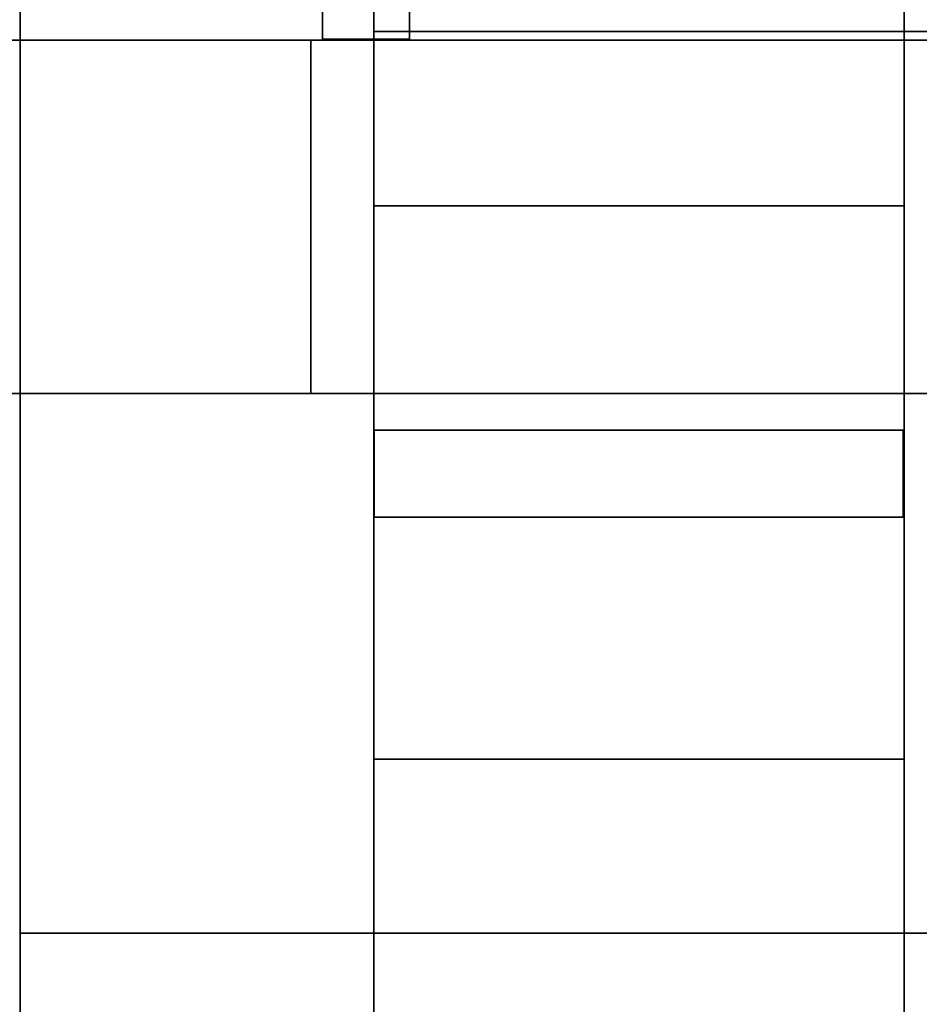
# Model space of a CAD drawing. Header units: millimetres. Extents: x -35 to 33166, y -35 to 31591.
# Tile 42 of 100: x 4347 to 4606, y 688 to 970. Entities that reach past the tile are written whole.
import ezdxf

# ---------------------------------------------------------------- set-up
doc = ezdxf.new("R2010")
doc.units = ezdxf.units.MM
doc.header["$LTSCALE"] = 25.4
doc.layers.get('0').update_dxf_attribs({"true_color": 0xffffff})
for name, color, linetype, true_color in [('end caps & lintels', 7, 'Continuous', 0xffa500), ('ICF - L1', 7, 'Continuous', 0xb4b464), ('ICF - L2', 7, 'Continuous', 0x64ff64)]:
    doc.layers.add(name, color=color, linetype=linetype, true_color=true_color)

# ---------------------------------------------------------------- blocks, each defined once
blk = doc.blocks.new('6XR35_90_C_Web')
for p, q in [((-76.07, -46.84, -12.5), (-76.07, 46.84, -12.5)), ((-76.07, 46.84, -12.5), (76.07, 46.84, -12.5)), ((76.07, 46.84, 12.5), (-76.07, 46.84, 12.5)), ((-76.07, 46.84, 12.5), (-76.07, -46.84, 12.5)), ((-76.07, 46.84, -12.5), (-76.07, 46.84, 12.5)), ((76.07, 46.84, -12.5), (76.07, -46.84, -12.5)), ((76.07, -46.84, 12.5), (76.07, 46.84, 12.5)), ((76.07, 46.84, 12.5), (76.07, 46.84, -12.5)), ((76.07, -46.84, -12.5), (-76.07, -46.84, -12.5)), ((-76.07, -46.84, 12.5), (76.07, -46.84, 12.5)), ((-76.07, -46.84, 12.5), (-76.07, -46.84, -12.5)), ((76.07, -46.84, -12.5), (76.07, -46.84, 12.5))]:
    blk.add_line(p, q)
blk = doc.blocks.new('Group8155')
for p, q in [((-513.02, -254, 366.53), (-627.8, -254, 366.53)), ((-627.8, -254, 0), (-254, -254, 0)), ((-513.02, -355.6, 366.53), (-513.02, -254, 366.53)), ((-513.02, -355.6, 457.2), (-513.02, -254, 457.2)), ((-513.02, -254, 457.2), (-513.02, -254, 366.53)), ((-254, -254, 457.2), (-513.02, -254, 457.2)), ((-254, -254, 457.2), (-254, -254, 0)), ((-254, -254, 457.2), (-254, -402.85, 457.2)), ((-254, -254, 0), (-254, -402.85, 0))]:
    blk.add_line(p, q)
blk = doc.blocks.new('Group8156')
for p, q in [((-513.02, 0, 366.53), (-627.8, 0, 366.53)), ((0, 0, 0), (-627.8, 0, 0)), ((-513.02, -101.6, 366.53), (-513.02, 0, 366.53)), ((-513.02, -101.6, 457.2), (-513.02, 0, 457.2)), ((-513.02, 0, 457.2), (-513.02, 0, 366.53)), ((-513.02, 0, 457.2), (0, 0, 457.2)), ((-627.8, -101.6, 366.53), (-513.02, -101.6, 366.53)), ((-227.79, -101.6, 0), (-627.8, -101.6, 0)), ((-513.02, -101.6, 366.53), (-513.02, -101.6, 457.2)), ((-227.79, -101.6, 457.2), (-513.02, -101.6, 457.2))]:
    blk.add_line(p, q)
blk = doc.blocks.new('6XR35_90_C_MSG#70')
for name in ['Group8156', 'Group8155']:
    blk.add_blockref(name, (0, 0))
at = {"extrusion": (1, -1.02405e-15, 1.15708e-14)}
blk.add_blockref('6XR35_90_C_Web', (-177.67, 358.96, -381), dxfattribs=at)
at = {"extrusion": (1, -1.02405e-15, -1.15708e-14)}
blk.add_blockref('6XR35_90_C_Web', (-177.67, 97.84, -381), dxfattribs=at)
blk = doc.blocks.new('Group7842')
for p, q in [((-402.85, -254, 0), (-254, -254, 0)), ((-402.85, -254, 457.2), (-254, -254, 457.2)), ((-254, -627.8, 0), (-254, -254, 0)), ((-254, -254, 457.2), (-254, -254, 0)), ((-254, -627.8, 457.2), (-254, -254, 457.2))]:
    blk.add_line(p, q)
blk = doc.blocks.new('Group7843')
for p, q in [((0, -627.8, 0), (0, 0, 0)), ((0, 0, 457.2), (0, -627.8, 457.2)), ((-101.6, -227.96, 0), (-101.6, -627.8, 0)), ((-101.6, -627.8, 457.2), (-101.6, -227.96, 457.2))]:
    blk.add_line(p, q)
blk = doc.blocks.new('6XR35_90_C_MSG#31')
for name in ['Group7843', 'Group7842']:
    blk.add_blockref(name, (0, 0))
at = {"extrusion": (9.17096e-16, 1, -1.15708e-14)}
blk.add_blockref('6XR35_90_C_Web', (177.8, 99.45, -381), dxfattribs=at)
at = {"extrusion": (9.17096e-16, 1, 1.15708e-14)}
blk.add_blockref('6XR35_90_C_Web', (177.8, 360.57, -381), dxfattribs=at)
blk = doc.blocks.new('Group8506')
for p, q in [((-402.85, -355.6, 457.2), (-402.85, -254, 457.2)), ((-402.85, -254, 457.2), (-402.85, -254, 0)), ((-402.85, -254, 0), (-402.85, -355.6, 0)), ((-402.85, -254, 0), (-254, -254, 0)), ((-402.85, -254, 457.2), (-254, -254, 457.2)), ((-254, -513.02, 0), (-254, -254, 0)), ((-254, -254, 457.2), (-254, -254, 0)), ((-254, -513.02, 457.2), (-254, -254, 457.2)), ((-402.85, -355.6, 0), (-402.85, -355.6, 457.2)), ((-402.85, -355.6, 0), (-355.6, -355.6, 0)), ((-355.6, -355.6, 457.2), (-402.85, -355.6, 457.2)), ((-355.6, -355.6, 0), (-355.6, -513.02, 0)), ((-355.6, -513.02, 457.2), (-355.6, -355.6, 457.2)), ((-355.6, -355.6, 457.2), (-355.6, -355.6, 0)), ((-254, -513.02, 457.2), (-355.6, -513.02, 457.2)), ((-355.6, -513.02, 457.2), (-355.6, -513.02, 0)), ((-355.6, -513.02, 0), (-254, -513.02, 0)), ((-254, -513.02, 0), (-254, -513.02, 457.2))]:
    blk.add_line(p, q)
blk = doc.blocks.new('Group8507')
for p, q in [((0, 0, 0), (0, -513.02, 0)), ((0, 0, 457.2), (0, -513.02, 457.2)), ((-101.6, -513.02, 0), (-101.6, -227.96, 0)), ((-101.6, -227.96, 457.2), (-101.6, -513.02, 457.2)), ((-101.6, -513.02, 0), (0, -513.02, 0)), ((0, -513.02, 457.2), (-101.6, -513.02, 457.2)), ((-101.6, -513.02, 457.2), (-101.6, -513.02, 0)), ((0, -513.02, 0), (0, -513.02, 457.2))]:
    blk.add_line(p, q)
blk = doc.blocks.new('6XR35_90_C_MSG#101')
for name in ['Group8507', 'Group8506']:
    blk.add_blockref(name, (0, 0))
at = {"extrusion": (9.17096e-16, 1, -1.15708e-14)}
blk.add_blockref('6XR35_90_C_Web', (177.8, 99.45, -381), dxfattribs=at)
at = {"extrusion": (9.17096e-16, 1, 1.15708e-14)}
blk.add_blockref('6XR35_90_C_Web', (177.8, 360.57, -381), dxfattribs=at)
blk = doc.blocks.new('Group8675')
for p, q in [((-513.02, -254, 0), (-513.02, -355.6, 0)), ((-513.02, -355.6, 457.2), (-513.02, -254, 457.2)), ((-513.02, -254, 457.2), (-513.02, -254, 0)), ((-254, -254, 0), (-513.02, -254, 0)), ((-254, -254, 457.2), (-513.02, -254, 457.2)), ((-254, -254, 0), (-254, -402.85, 0)), ((-254, -254, 457.2), (-254, -254, 0)), ((-254, -254, 457.2), (-254, -402.85, 457.2)), ((-513.02, -355.6, 0), (-513.02, -355.6, 457.2)), ((-513.02, -355.6, 0), (-355.6, -355.6, 0)), ((-355.6, -355.6, 457.2), (-513.02, -355.6, 457.2)), ((-355.6, -402.85, 0), (-355.6, -355.6, 0)), ((-355.6, -402.85, 457.2), (-355.6, -355.6, 457.2)), ((-355.6, -355.6, 457.2), (-355.6, -355.6, 0)), ((-355.6, -402.85, 0), (-254, -402.85, 0)), ((-254, -402.85, 457.2), (-355.6, -402.85, 457.2)), ((-355.6, -402.85, 457.2), (-355.6, -402.85, 0)), ((-254, -402.85, 0), (-254, -402.85, 457.2))]:
    blk.add_line(p, q)
blk = doc.blocks.new('Group8676')
for p, q in [((-513.02, 0, 0), (-513.02, -101.6, 0)), ((-513.02, -101.6, 457.2), (-513.02, 0, 457.2)), ((-513.02, 0, 457.2), (-513.02, 0, 0)), ((-513.02, 0, 457.2), (0, 0, 457.2)), ((0, 0, 0), (-513.02, 0, 0)), ((-513.02, -101.6, 0), (-513.02, -101.6, 457.2)), ((-227.79, -101.6, 457.2), (-513.02, -101.6, 457.2)), ((-227.79, -101.6, 0), (-513.02, -101.6, 0))]:
    blk.add_line(p, q)
blk = doc.blocks.new('6XR35_90_C_MSG#137')
for name in ['Group8676', 'Group8675']:
    blk.add_blockref(name, (0, 0))
at = {"extrusion": (1, -1.02405e-15, 1.15708e-14)}
blk.add_blockref('6XR35_90_C_Web', (-177.67, 358.96, -381), dxfattribs=at)
at = {"extrusion": (1, -1.02405e-15, -1.15708e-14)}
blk.add_blockref('6XR35_90_C_Web', (-177.67, 97.84, -381), dxfattribs=at)
blk = doc.blocks.new('Group#1515')
for p, q in [((-402.85, -355.6, 457.2), (-402.85, -254, 457.2)), ((-402.85, -254, 457.2), (-402.85, -254, 0)), ((-402.85, -254, 0), (-402.85, -355.6, 0)), ((-402.85, -254, 0), (-254, -254, 0)), ((-402.85, -254, 457.2), (-254, -254, 457.2)), ((-254, -513.02, 0), (-254, -254, 0)), ((-254, -254, 457.2), (-254, -254, 0)), ((-254, -513.02, 457.2), (-254, -254, 457.2)), ((-402.85, -355.6, 0), (-402.85, -355.6, 457.2)), ((-402.85, -355.6, 0), (-355.6, -355.6, 0)), ((-355.6, -355.6, 457.2), (-402.85, -355.6, 457.2)), ((-355.6, -355.6, 0), (-355.6, -513.02, 0)), ((-355.6, -513.02, 457.2), (-355.6, -355.6, 457.2)), ((-355.6, -355.6, 457.2), (-355.6, -355.6, 0)), ((-254, -513.02, 457.2), (-355.6, -513.02, 457.2)), ((-355.6, -513.02, 457.2), (-355.6, -513.02, 0)), ((-355.6, -513.02, 0), (-254, -513.02, 0)), ((-254, -513.02, 0), (-254, -513.02, 457.2))]:
    blk.add_line(p, q)
blk = doc.blocks.new('Group#1516')
for p, q in [((0, -513.02, 0), (0, 0, 0)), ((0, 0, 457.2), (0, -513.02, 457.2)), ((-101.6, -227.96, 0), (-101.6, -513.02, 0)), ((-101.6, -513.02, 457.2), (-101.6, -227.96, 457.2)), ((0, -513.02, 457.2), (-101.6, -513.02, 457.2)), ((-101.6, -513.02, 457.2), (-101.6, -513.02, 0)), ((-101.6, -513.02, 0), (0, -513.02, 0)), ((0, -513.02, 0), (0, -513.02, 457.2))]:
    blk.add_line(p, q)
blk = doc.blocks.new('6XR35_90_C_MSG#173')
for name in ['Group#1516', 'Group#1515']:
    blk.add_blockref(name, (0, 0))
at = {"extrusion": (9.17096e-16, 1, -1.15708e-14)}
blk.add_blockref('6XR35_90_C_Web', (177.8, 99.45, -381), dxfattribs=at)
at = {"extrusion": (9.17096e-16, 1, 1.15708e-14)}
blk.add_blockref('6XR35_90_C_Web', (177.8, 360.57, -381), dxfattribs=at)
blk = doc.blocks.new('Group#3347')
for p, q in [((-513.02, -254, 0), (-513.02, -355.6, 0)), ((-513.02, -355.6, 457.2), (-513.02, -254, 457.2)), ((-513.02, -254, 457.2), (-513.02, -254, 0)), ((-254, -254, 0), (-513.02, -254, 0)), ((-254, -254, 457.2), (-513.02, -254, 457.2)), ((-254, -254, 0), (-254, -402.85, 0)), ((-254, -254, 457.2), (-254, -254, 0)), ((-254, -254, 457.2), (-254, -402.85, 457.2)), ((-513.02, -355.6, 0), (-513.02, -355.6, 457.2)), ((-513.02, -355.6, 0), (-355.6, -355.6, 0)), ((-355.6, -355.6, 457.2), (-513.02, -355.6, 457.2)), ((-355.6, -402.85, 0), (-355.6, -355.6, 0)), ((-355.6, -402.85, 457.2), (-355.6, -355.6, 457.2)), ((-355.6, -355.6, 457.2), (-355.6, -355.6, 0)), ((-355.6, -402.85, 0), (-254, -402.85, 0)), ((-254, -402.85, 457.2), (-355.6, -402.85, 457.2)), ((-355.6, -402.85, 457.2), (-355.6, -402.85, 0)), ((-254, -402.85, 0), (-254, -402.85, 457.2))]:
    blk.add_line(p, q)
blk = doc.blocks.new('Group#3348')
for p, q in [((-513.02, 0, 0), (-513.02, -101.6, 0)), ((-513.02, -101.6, 457.2), (-513.02, 0, 457.2)), ((-513.02, 0, 457.2), (-513.02, 0, 0)), ((-513.02, 0, 457.2), (0, 0, 457.2)), ((0, 0, 0), (-513.02, 0, 0)), ((-513.02, -101.6, 0), (-513.02, -101.6, 457.2)), ((-227.79, -101.6, 457.2), (-513.02, -101.6, 457.2)), ((-227.79, -101.6, 0), (-513.02, -101.6, 0))]:
    blk.add_line(p, q)
blk = doc.blocks.new('6XR35_90_C_MSG#210')
for name in ['Group#3348', 'Group#3347']:
    blk.add_blockref(name, (0, 0))
at = {"extrusion": (1, -1.02405e-15, 1.15708e-14)}
blk.add_blockref('6XR35_90_C_Web', (-177.67, 358.96, -381), dxfattribs=at)
at = {"extrusion": (1, -1.02405e-15, -1.15708e-14)}
blk.add_blockref('6XR35_90_C_Web', (-177.67, 97.84, -381), dxfattribs=at)
blk = doc.blocks.new('Group#3566')
for p, q in [((-402.85, -254, 0), (-254, -254, 0)), ((-402.85, -254, 457.2), (-254, -254, 457.2)), ((-254, -513.02, 0), (-254, -254, 0)), ((-254, -254, 457.2), (-254, -254, 0)), ((-254, -627.8, 457.2), (-254, -254, 457.2)), ((-355.6, -513.02, 0), (-254, -513.02, 0)), ((-355.6, -513.02, 358.07), (-254, -513.02, 358.07)), ((-254, -513.02, 0), (-254, -513.02, 358.07)), ((-254, -513.02, 358.07), (-254, -627.8, 358.07))]:
    blk.add_line(p, q)
blk = doc.blocks.new('Group#3567')
for p, q in [((0, 0, 457.2), (0, -627.8, 457.2)), ((0, -513.02, 0), (0, 0, 0)), ((-101.6, -627.8, 457.2), (-101.6, -227.96, 457.2)), ((-101.6, -227.96, 0), (-101.6, -513.02, 0)), ((0, -513.02, 358.07), (-101.6, -513.02, 358.07)), ((-101.6, -513.02, 358.07), (-101.6, -513.02, 0)), ((-101.6, -513.02, 0), (0, -513.02, 0)), ((-101.6, -627.8, 358.07), (-101.6, -513.02, 358.07)), ((0, -513.02, 0), (0, -513.02, 358.07)), ((0, -513.02, 358.07), (0, -627.8, 358.07))]:
    blk.add_line(p, q)
blk = doc.blocks.new('6XR35_90_C_MSG#241')
for name in ['Group#3567', 'Group#3566']:
    blk.add_blockref(name, (0, 0))
at = {"extrusion": (9.17096e-16, 1, -1.15708e-14)}
blk.add_blockref('6XR35_90_C_Web', (177.8, 99.45, -381), dxfattribs=at)
at = {"extrusion": (9.17096e-16, 1, 1.15708e-14)}
blk.add_blockref('6XR35_90_C_Web', (177.8, 360.57, -381), dxfattribs=at)
blk = doc.blocks.new('Group#4018')
for p, q in [((-627.8, -254, 0), (-254, -254, 0)), ((-254, -254, 457.2), (-627.8, -254, 457.2)), ((-254, -254, 0), (-254, -254, 457.2)), ((-254, -254, 457.2), (-254, -402.85, 457.2)), ((-254, -254, 0), (-254, -402.85, 0))]:
    blk.add_line(p, q)
blk = doc.blocks.new('Group#4019')
for p, q in [((-0.02, 0, 98.33), (-627.8, 0, 98.33)), ((-627.8, 0, 250.87), (-0.02, 0, 250.87)), ((0, 0, 0), (-627.8, 0, 0)), ((-627.8, 0, 457.2), (0, 0, 457.2)), ((-627.8, -101.6, 98.33), (-227.79, -101.6, 98.33)), ((-227.79, -101.6, 250.87), (-627.8, -101.6, 250.87)), ((-627.8, -101.6, 0), (-227.79, -101.6, 0)), ((-227.79, -101.6, 457.2), (-627.8, -101.6, 457.2))]:
    blk.add_line(p, q)
blk = doc.blocks.new('Group#4021')
for p, q in [((-76.07, 0.49, -12.5), (-76.07, 0.49, 12.5)), ((-76.07, 0.49, 12.5), (76.07, 0.49, 12.5)), ((76.07, 0.49, -12.5), (-76.07, 0.49, -12.5)), ((-76.07, 0.49, 12.5), (-76.07, -46.84, 12.5)), ((-76.07, 0.49, -12.5), (-76.07, -46.84, -12.5)), ((76.07, 0.49, 12.5), (76.07, 0.49, -12.5)), ((76.07, 0.49, 12.5), (76.07, -46.84, 12.5)), ((76.07, 0.49, -12.5), (76.07, -46.84, -12.5)), ((-76.07, -46.84, -12.5), (-76.07, -46.84, 12.5)), ((-76.07, -46.84, -12.5), (76.07, -46.84, -12.5)), ((-76.07, -46.84, 12.5), (76.07, -46.84, 12.5)), ((76.07, -46.84, -12.5), (76.07, -46.84, 12.5))]:
    blk.add_line(p, q)
blk = doc.blocks.new('6XR35_90_C_MSG#281')
for name in ['Group#4019', 'Group#4018']:
    blk.add_blockref(name, (0, 0))
at = {"extrusion": (1, -1.02405e-15, 1.15708e-14)}
blk.add_blockref('6XR35_90_C_Web', (-177.67, 358.96, -381), dxfattribs=at)
at = {"extrusion": (1, -1.02405e-15, -1.15708e-14)}
blk.add_blockref('Group#4021', (-177.67, 97.84, -381), dxfattribs=at)
blk = doc.blocks.new('Group3573')
at = {"layer": 'ICF - L1', "rotation": 90.00000000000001}
for name, p in [('6XR35_90_C_MSG#70', (4347.41, 1221.02, 357.2)), ('6XR35_90_C_MSG#137', (4347.41, 1221.02, 1271.6)), ('6XR35_90_C_MSG#210', (4347.41, 1221.02, 2186)), ('6XR35_90_C_MSG#281', (4347.41, 1221.02, 3100.4))]:
    blk.add_blockref(name, p, dxfattribs=at)
at = {"layer": 'ICF - L1', "extrusion": (0, 0, -1), "zscale": -1, "rotation": 360}
for name, p in [('6XR35_90_C_MSG#31', (-4347.41, 1221.02, 100)), ('6XR35_90_C_MSG#101', (-4347.41, 1221.02, -814.4)), ('6XR35_90_C_MSG#173', (-4347.41, 1221.02, -1728.8)), ('6XR35_90_C_MSG#241', (-4347.41, 1221.02, -2643.2))]:
    blk.add_blockref(name, p, dxfattribs=at)
blk = doc.blocks.new('6XR35_96_S_Web')
for p, q in [((-76.07, -46.84, -12.5), (-76.07, 46.84, -12.5)), ((-76.07, 46.84, -12.5), (76.07, 46.84, -12.5)), ((76.07, 46.84, 12.5), (-76.07, 46.84, 12.5)), ((-76.07, 46.84, 12.5), (-76.07, -46.84, 12.5)), ((-76.07, 46.84, -12.5), (-76.07, 46.84, 12.5)), ((76.07, 46.84, -12.5), (76.07, -46.84, -12.5)), ((76.07, -46.84, 12.5), (76.07, 46.84, 12.5)), ((76.07, 46.84, 12.5), (76.07, 46.84, -12.5)), ((76.07, -46.84, -12.5), (-76.07, -46.84, -12.5)), ((-76.07, -46.84, 12.5), (76.07, -46.84, 12.5)), ((-76.07, -46.84, 12.5), (-76.07, -46.84, -12.5)), ((76.07, -46.84, -12.5), (76.07, -46.84, 12.5))]:
    blk.add_line(p, q)
blk = doc.blocks.new('Group#4723')
for p, q in [((-355.6, 320.7, 457.2), (-355.6, 2438.4, 457.2)), ((-355.6, 0, 0), (-355.6, 2438.4, 0)), ((-254, 0, 0), (-254, 2438.4, 0)), ((-254, 320.7, 457.2), (-254, 2438.4, 457.2)), ((-254, 320.7, 457.2), (-355.6, 320.7, 457.2)), ((-355.6, 320.7, 457.2), (-355.6, 0, 136.5)), ((-254, 0, 136.5), (-254, 320.7, 457.2))]:
    blk.add_line(p, q)
blk = doc.blocks.new('6XR35_96_S#1_MSG#20')
blk.add_blockref('Group#4723', (0, 0))
at = {"extrusion": (9.72607e-16, 1, -1.15708e-14)}
blk.add_blockref('6XR35_96_S_Web', (177.67, 97.84, 304.8), dxfattribs=at)
at = {"extrusion": (9.72607e-16, 1, 1.15708e-14)}
blk.add_blockref('6XR35_96_S_Web', (177.67, 358.96, 304.8), dxfattribs=at)
blk = doc.blocks.new('Group9357')
for p, q in [((-355.6, 269.9, 457.2), (-355.6, 2438.4, 457.2)), ((-355.6, 0, 0), (-355.6, 2438.4, 0)), ((-254, 0, 0), (-254, 2438.4, 0)), ((-254, 2438.4, 457.2), (-254, 269.9, 457.2))]:
    blk.add_line(p, q)
blk = doc.blocks.new('6XR35_96_S#1_MSG#11')
blk.add_blockref('Group9357', (0, 0))
at = {"extrusion": (9.72607e-16, 1, -1.15708e-14)}
blk.add_blockref('6XR35_96_S_Web', (177.67, 97.84, 711.2), dxfattribs=at)
at = {"extrusion": (9.72607e-16, 1, 1.15708e-14)}
blk.add_blockref('6XR35_96_S_Web', (177.67, 358.96, 711.2), dxfattribs=at)
blk = doc.blocks.new('Group9833')
for p, q in [((-355.6, 2438.4, 0), (-355.6, 727.1, 0)), ((-254, 2438.4, 0), (-254, 727.1, 0)), ((-355.6, 1184.3, 457.2), (-355.6, 727.1, 0)), ((-254, 727.1, 0), (-254, 1184.3, 457.2)), ((-355.6, 727.1, 0), (-254, 727.1, 0))]:
    blk.add_line(p, q)
blk = doc.blocks.new('6XR35_96_S#1_MSG#29')
blk.add_blockref('Group9833', (0, 0))
blk = doc.blocks.new('Group#4786')
for p, q in [((-402.85, -355.6, 457.2), (-402.85, -254, 457.2)), ((-402.85, -254, 457.2), (-402.85, -254, 0)), ((-402.85, -254, 0), (-402.85, -355.6, 0)), ((-402.85, -254, 0), (-254, -254, 0)), ((-402.85, -254, 457.2), (-254, -254, 457.2)), ((-254, -513.02, 0), (-254, -254, 0)), ((-254, -254, 457.2), (-254, -254, 0)), ((-254, -513.02, 457.2), (-254, -254, 457.2)), ((-402.85, -355.6, 0), (-402.85, -355.6, 457.2)), ((-402.85, -355.6, 0), (-355.6, -355.6, 0)), ((-355.6, -355.6, 457.2), (-402.85, -355.6, 457.2)), ((-355.6, -355.6, 0), (-355.6, -513.02, 0)), ((-355.6, -513.02, 457.2), (-355.6, -355.6, 457.2)), ((-355.6, -355.6, 457.2), (-355.6, -355.6, 0)), ((-254, -513.02, 457.2), (-355.6, -513.02, 457.2)), ((-355.6, -513.02, 457.2), (-355.6, -513.02, 0)), ((-355.6, -513.02, 0), (-254, -513.02, 0)), ((-254, -513.02, 0), (-254, -513.02, 457.2))]:
    blk.add_line(p, q)
blk = doc.blocks.new('Group#4787')
for p, q in [((0, 0, 457.2), (0, -513.02, 457.2)), ((0, -513.02, 0), (0, 0, 0)), ((-101.6, -513.02, 457.2), (-101.6, -227.96, 457.2)), ((-101.6, -227.96, 0), (-101.6, -513.02, 0)), ((0, -513.02, 457.2), (-101.6, -513.02, 457.2)), ((-101.6, -513.02, 457.2), (-101.6, -513.02, 0)), ((-101.6, -513.02, 0), (0, -513.02, 0)), ((0, -513.02, 0), (0, -513.02, 457.2))]:
    blk.add_line(p, q)
blk = doc.blocks.new('6XR35_90_C#3_MSG#48')
for name in ['Group#4787', 'Group#4786']:
    blk.add_blockref(name, (0, 0))
at = {"extrusion": (9.17096e-16, 1, -1.15708e-14)}
blk.add_blockref('6XR35_90_C_Web', (177.8, 99.45, -381), dxfattribs=at)
at = {"extrusion": (9.17096e-16, 1, 1.15708e-14)}
blk.add_blockref('6XR35_90_C_Web', (177.8, 360.57, -381), dxfattribs=at)
blk = doc.blocks.new('Group#3781')
for p, q in [((-402.85, -254, 0), (-254, -254, 0)), ((-402.85, -254, 457.2), (-254, -254, 457.2)), ((-254, -627.8, 0), (-254, -254, 0)), ((-254, -254, 457.2), (-254, -254, 0)), ((-254, -627.8, 457.2), (-254, -254, 457.2))]:
    blk.add_line(p, q)
blk = doc.blocks.new('Group#3782')
for p, q in [((0, -627.8, 0), (0, 0, 0)), ((0, 0, 457.2), (0, -627.8, 457.2)), ((-101.6, -227.96, 0), (-101.6, -627.8, 0)), ((-101.6, -627.8, 457.2), (-101.6, -227.96, 457.2))]:
    blk.add_line(p, q)
blk = doc.blocks.new('6XR35_90_C#3_MSG#16')
for name in ['Group#3782', 'Group#3781']:
    blk.add_blockref(name, (0, 0))
at = {"extrusion": (9.17096e-16, 1, -1.15708e-14)}
blk.add_blockref('6XR35_90_C_Web', (177.8, 99.45, -381), dxfattribs=at)
at = {"extrusion": (9.17096e-16, 1, 1.15708e-14)}
blk.add_blockref('6XR35_90_C_Web', (177.8, 360.57, -381), dxfattribs=at)
blk = doc.blocks.new('Group9453')
for p, q in [((-513.02, -254, 233.93), (-627.8, -254, 233.93)), ((-254, -254, 0), (-627.8, -254, 0)), ((-513.02, -355.6, 233.93), (-513.02, -254, 233.93)), ((-513.02, -355.6, 457.2), (-513.02, -254, 457.2)), ((-513.02, -254, 457.2), (-513.02, -254, 233.93)), ((-254, -254, 457.2), (-513.02, -254, 457.2)), ((-254, -254, 0), (-254, -402.85, 0)), ((-254, -254, 457.2), (-254, -254, 0)), ((-254, -254, 457.2), (-254, -402.85, 457.2))]:
    blk.add_line(p, q)
blk = doc.blocks.new('Group9454')
for p, q in [((-513.02, 0, 233.93), (-627.8, 0, 233.93)), ((0, 0, 0), (-627.8, 0, 0)), ((-513.02, -101.6, 233.93), (-513.02, 0, 233.93)), ((-513.02, -101.6, 457.2), (-513.02, 0, 457.2)), ((-513.02, 0, 457.2), (-513.02, 0, 233.93)), ((-513.02, 0, 457.2), (0, 0, 457.2)), ((-627.8, -101.6, 233.93), (-513.02, -101.6, 233.93)), ((-227.79, -101.6, 0), (-627.8, -101.6, 0)), ((-513.02, -101.6, 233.93), (-513.02, -101.6, 457.2)), ((-227.79, -101.6, 457.2), (-513.02, -101.6, 457.2))]:
    blk.add_line(p, q)
blk = doc.blocks.new('6XR35_90_C#3_MSG#37')
for name in ['Group9454', 'Group9453']:
    blk.add_blockref(name, (0, 0))
at = {"extrusion": (1, -1.02405e-15, 1.15708e-14)}
blk.add_blockref('6XR35_90_C_Web', (-177.67, 358.96, -381), dxfattribs=at)
at = {"extrusion": (1, -1.02405e-15, -1.15708e-14)}
blk.add_blockref('6XR35_90_C_Web', (-177.67, 97.84, -381), dxfattribs=at)
blk = doc.blocks.new('Group9892')
for p, q in [((-513.02, -254, 0), (-513.02, -355.6, 0)), ((-513.02, -355.6, 457.2), (-513.02, -254, 457.2)), ((-513.02, -254, 457.2), (-513.02, -254, 0)), ((-254, -254, 0), (-513.02, -254, 0)), ((-254, -254, 457.2), (-513.02, -254, 457.2)), ((-254, -254, 0), (-254, -402.85, 0)), ((-254, -254, 457.2), (-254, -254, 0)), ((-254, -254, 457.2), (-254, -402.85, 457.2)), ((-513.02, -355.6, 0), (-513.02, -355.6, 457.2)), ((-355.6, -355.6, 457.2), (-513.02, -355.6, 457.2)), ((-513.02, -355.6, 0), (-355.6, -355.6, 0)), ((-355.6, -402.85, 457.2), (-355.6, -355.6, 457.2)), ((-355.6, -355.6, 457.2), (-355.6, -355.6, 0)), ((-355.6, -402.85, 0), (-355.6, -355.6, 0)), ((-355.6, -402.85, 0), (-254, -402.85, 0)), ((-254, -402.85, 457.2), (-355.6, -402.85, 457.2)), ((-355.6, -402.85, 457.2), (-355.6, -402.85, 0)), ((-254, -402.85, 0), (-254, -402.85, 457.2))]:
    blk.add_line(p, q)
blk = doc.blocks.new('Group9893')
for p, q in [((-513.02, 0, 0), (-513.02, -101.6, 0)), ((-513.02, -101.6, 457.2), (-513.02, 0, 457.2)), ((-513.02, 0, 457.2), (-513.02, 0, 0)), ((-513.02, 0, 457.2), (0, 0, 457.2)), ((0, 0, 0), (-513.02, 0, 0)), ((-513.02, -101.6, 0), (-513.02, -101.6, 457.2)), ((-227.79, -101.6, 457.2), (-513.02, -101.6, 457.2)), ((-227.79, -101.6, 0), (-513.02, -101.6, 0))]:
    blk.add_line(p, q)
blk = doc.blocks.new('6XR35_90_C#3_MSG#60')
for name in ['Group9893', 'Group9892']:
    blk.add_blockref(name, (0, 0))
at = {"extrusion": (1, -1.02405e-15, 1.15708e-14)}
blk.add_blockref('6XR35_90_C_Web', (-177.67, 358.96, -381), dxfattribs=at)
at = {"extrusion": (1, -1.02405e-15, -1.15708e-14)}
blk.add_blockref('6XR35_90_C_Web', (-177.67, 97.84, -381), dxfattribs=at)
blk = doc.blocks.new('Group10163')
for p, q in [((-627.8, -254, 232.67), (-513.02, -254, 232.67)), ((-254, -254, 457.2), (-627.8, -254, 457.2)), ((-513.02, -355.6, 232.67), (-513.02, -254, 232.67)), ((-513.02, -254, 232.67), (-513.02, -254, 0)), ((-513.02, -254, 0), (-513.02, -355.6, 0)), ((-254, -254, 0), (-513.02, -254, 0)), ((-254, -254, 0), (-254, -402.85, 0)), ((-254, -254, 457.2), (-254, -254, 0)), ((-254, -254, 457.2), (-254, -402.85, 457.2))]:
    blk.add_line(p, q)
blk = doc.blocks.new('Group10164')
for p, q in [((-627.8, 0, 232.67), (-513.02, 0, 232.67)), ((-627.8, 0, 457.2), (0, 0, 457.2)), ((-513.02, -101.6, 232.67), (-513.02, 0, 232.67)), ((-513.02, 0, 232.67), (-513.02, 0, 0)), ((-513.02, 0, 0), (-513.02, -101.6, 0)), ((0, 0, 0), (-513.02, 0, 0)), ((-513.02, -101.6, 232.67), (-627.8, -101.6, 232.67)), ((-227.79, -101.6, 457.2), (-627.8, -101.6, 457.2)), ((-513.02, -101.6, 0), (-513.02, -101.6, 232.67)), ((-513.02, -101.6, 0), (-227.79, -101.6, 0))]:
    blk.add_line(p, q)
blk = doc.blocks.new('6XR35_90_C#3_MSG#76')
for name in ['Group10164', 'Group10163']:
    blk.add_blockref(name, (0, 0))
at = {"extrusion": (1, -1.02405e-15, 1.15708e-14)}
blk.add_blockref('6XR35_90_C_Web', (-177.67, 358.96, -381), dxfattribs=at)
at = {"extrusion": (1, -1.02405e-15, -1.15708e-14)}
blk.add_blockref('6XR35_90_C_Web', (-177.67, 97.84, -381), dxfattribs=at)
blk = doc.blocks.new('Group10428')
for p, q in [((-402.85, -254, 0), (-254, -254, 0)), ((-402.85, -254, 457.2), (-254, -254, 457.2)), ((-254, -254, 0), (-254, -627.8, 0)), ((-254, -254, 457.2), (-254, -254, 0)), ((-254, -358.02, 457.2), (-254, -254, 457.2)), ((-355.6, -358.02, 124.2), (-254, -358.02, 124.2)), ((-254, -358.02, 457.2), (-355.6, -358.02, 457.2)), ((-254, -358.02, 124.2), (-254, -358.02, 457.2)), ((-254, -627.8, 124.2), (-254, -358.02, 124.2))]:
    blk.add_line(p, q)
blk = doc.blocks.new('Group10429')
for p, q in [((0, -627.8, 0), (0, 0, 0)), ((0, -358.02, 457.2), (0, -2.42, 457.2)), ((-101.6, -227.96, 0), (-101.6, -627.8, 0)), ((-101.6, -358.02, 457.2), (-101.6, -227.96, 457.2)), ((0, -358.02, 457.2), (-101.6, -358.02, 457.2)), ((-101.6, -358.02, 457.2), (-101.6, -358.02, 124.2)), ((-101.6, -358.02, 124.2), (0, -358.02, 124.2)), ((-101.6, -358.02, 124.2), (-101.6, -627.8, 124.2)), ((0, -358.02, 124.2), (0, -358.02, 457.2)), ((0, -627.8, 124.2), (0, -358.02, 124.2))]:
    blk.add_line(p, q)
blk = doc.blocks.new('Group10431')
for p, q in [((-76.07, 24.75, 12.5), (76.07, 24.75, 12.5)), ((76.07, 24.75, -12.5), (-76.07, 24.75, -12.5)), ((-76.07, 24.75, -12.5), (-76.07, 24.75, 12.5)), ((-76.07, -46.84, -12.5), (-76.07, 24.75, -12.5)), ((-76.07, -46.84, 12.5), (-76.07, 24.75, 12.5)), ((76.07, 24.75, 12.5), (76.07, 24.75, -12.5)), ((76.07, -46.84, -12.5), (76.07, 24.75, -12.5)), ((76.07, -46.84, 12.5), (76.07, 24.75, 12.5)), ((-76.07, -46.84, -12.5), (76.07, -46.84, -12.5)), ((76.07, -46.84, 12.5), (-76.07, -46.84, 12.5)), ((-76.07, -46.84, 12.5), (-76.07, -46.84, -12.5)), ((76.07, -46.84, 12.5), (76.07, -46.84, -12.5))]:
    blk.add_line(p, q)
blk = doc.blocks.new('6XR35_90_C#3_MSG#99')
for name in ['Group10429', 'Group10428']:
    blk.add_blockref(name, (0, 0))
at = {"extrusion": (9.17096e-16, 1, -1.15708e-14)}
blk.add_blockref('Group10431', (177.8, 99.45, -381), dxfattribs=at)
blk = doc.blocks.new('Group10879')
for p, q in [((-254, -254, 410.89), (-358.02, -254, 410.89)), ((-358.02, -254, 410.89), (-358.02, -355.6, 309.29)), ((-358.02, -254, 410.89), (-358.02, -254, 0)), ((-358.02, -254, 0), (-358.02, -355.6, 0)), ((-254, -254, 0), (-358.02, -254, 0)), ((-254, -402.85, 262.04), (-254, -254, 410.89)), ((-254, -254, 0), (-254, -402.85, 0)), ((-254, -254, 410.89), (-254, -254, 0)), ((-358.02, -355.6, 309.29), (-355.6, -355.6, 309.29)), ((-358.02, -355.6, 0), (-358.02, -355.6, 309.29)), ((-358.02, -355.6, 0), (-355.6, -355.6, 0)), ((-355.6, -355.6, 309.29), (-355.6, -402.85, 262.04)), ((-355.6, -355.6, 309.29), (-355.6, -355.6, 0)), ((-355.6, -355.6, 0), (-355.6, -402.85, 0)), ((-355.6, -402.85, 262.04), (-254, -402.85, 262.04)), ((-355.6, -402.85, 262.04), (-355.6, -402.85, 0)), ((-355.6, -402.85, 0), (-254, -402.85, 0)), ((-254, -402.85, 0), (-254, -402.85, 262.04))]:
    blk.add_line(p, q)
blk = doc.blocks.new('Group10880')
for p, q in [((-358.02, 0, 0), (-358.02, -101.6, 0)), ((-358.02, -101.6, 457.2), (-358.02, 0, 457.2)), ((-358.02, 0, 457.2), (-358.02, 0, 0)), ((-2.42, 0, 457.2), (-358.02, 0, 457.2)), ((-358.02, 0, 0), (-2.42, 0, 0)), ((-358.02, -101.6, 0), (-358.02, -101.6, 457.2)), ((-227.79, -101.6, 457.2), (-358.02, -101.6, 457.2)), ((-358.02, -101.6, 0), (-227.79, -101.6, 0))]:
    blk.add_line(p, q)
blk = doc.blocks.new('6XR35_90_C#3_MSG#111')
for name in ['Group10880', 'Group10879']:
    blk.add_blockref(name, (0, 0))
blk = doc.blocks.new('Group10989')
for p, q in [((0, -2.42, 0), (-207.69, -2.42, 0)), ((0, -2.42, 207.69), (-207.69, -2.42, 0)), ((-207.69, -2.42, 0), (-207.69, -103.4, 0)), ((0, -2.42, 207.69), (0, -2.42, 0)), ((0, -358.02, 207.69), (0, -2.42, 207.69)), ((0, -2.42, 0), (0, -358.02, 0)), ((-207.69, -103.4, 0), (-195.1, -105.91, 12.59)), ((-207.69, -103.4, 0), (-195.1, -105.91, 0)), ((-195.1, -105.91, 12.59), (-179.46, -111.22, 28.23)), ((-195.1, -105.91, 0), (-195.1, -105.91, 12.59)), ((-195.1, -105.91, 0), (-179.46, -111.22, 0)), ((-179.46, -111.22, 28.23), (-164.64, -118.53, 43.05)), ((-179.46, -111.22, 0), (-179.46, -111.22, 28.23)), ((-179.46, -111.22, 0), (-164.64, -118.53, 0)), ((-164.64, -118.53, 43.05), (-150.91, -127.72, 56.78)), ((-164.64, -118.53, 0), (-164.64, -118.53, 43.05)), ((-164.64, -118.53, 0), (-150.91, -127.72, 0)), ((-150.91, -127.72, 56.78), (-138.5, -138.62, 69.19)), ((-150.91, -127.72, 0), (-150.91, -127.72, 56.78)), ((-150.91, -127.72, 0), (-138.5, -138.62, 0)), ((-138.5, -138.62, 69.19), (-127.61, -151.05, 80.08)), ((-138.5, -138.62, 0), (-127.61, -151.05, 0)), ((-138.5, -138.62, 69.19), (-138.5, -138.62, 0)), ((-127.61, -151.05, 80.08), (-118.45, -164.79, 89.24)), ((-127.61, -151.05, 0), (-127.61, -151.05, 80.08)), ((-127.61, -151.05, 0), (-118.45, -164.79, 0)), ((-118.45, -164.79, 89.24), (-111.16, -179.62, 96.53)), ((-118.45, -164.79, 89.24), (-118.45, -164.79, 0)), ((-118.45, -164.79, 0), (-111.16, -179.62, 0)), ((-111.16, -179.62, 96.53), (-105.86, -195.27, 101.83)), ((-111.16, -179.62, 0), (-105.86, -195.27, 0)), ((-111.16, -179.62, 96.53), (-111.16, -179.62, 0)), ((-105.86, -195.27, 101.83), (-102.66, -211.47, 105.03)), ((-105.86, -195.27, 0), (-102.66, -211.47, 0)), ((-105.86, -195.27, 101.83), (-105.86, -195.27, 0)), ((-102.66, -211.47, 105.03), (-101.6, -227.96, 106.09)), ((-102.66, -211.47, 105.03), (-102.66, -211.47, 0)), ((-102.66, -211.47, 0), (-101.6, -227.96, 0)), ((-101.6, -227.96, 106.09), (-101.6, -358.02, 106.09)), ((-101.6, -227.96, 0), (-101.6, -358.02, 0)), ((-101.6, -227.96, 106.09), (-101.6, -227.96, 0)), ((-101.6, -358.02, 0), (0, -358.02, 0)), ((0, -358.02, 207.69), (-101.6, -358.02, 106.09)), ((-101.6, -358.02, 106.09), (-101.6, -358.02, 0)), ((0, -358.02, 0), (0, -358.02, 207.69))]:
    blk.add_line(p, q)
blk = doc.blocks.new('6XR35_96_S_CUT_14_0_MSG#3')
blk.add_blockref('Group10989', (0, 0))
blk = doc.blocks.new('Group3664')
at = {"layer": 'ICF - L2', "extrusion": (0, 0, -1), "zscale": -1, "rotation": 360}
for name, p in [('6XR35_90_C#3_MSG#48', (-4347.41, 1221.02, -4472)), ('6XR35_90_C#3_MSG#16', (-4347.41, 1221.02, -3557.6)), ('6XR35_90_C#3_MSG#48', (-4347.41, 1221.02, -5386.4)), ('6XR35_90_C#3_MSG#99', (-4347.41, 1221.02, -6300.8)), ('6XR35_96_S_CUT_14_0_MSG#3', (-4347.41, 1221.02, -7215.2))]:
    blk.add_blockref(name, p, dxfattribs=at)
at = {"layer": 'ICF - L2'}
for name, p, rotation in [('6XR35_90_C#3_MSG#37', (4347.41, 1221.02, 4014.8), 90.00000000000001), ('6XR35_90_C#3_MSG#60', (4347.41, 1221.02, 4929.2), 90.00000000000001), ('6XR35_90_C#3_MSG#76', (4347.41, 1221.02, 5843.6), 90.00000000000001), ('6XR35_96_S#1_MSG#20', (4751.6, 1218.6, 6882.2), 90), ('6XR35_96_S#1_MSG#11', (5158, 1218.6, 6425), 90), ('6XR35_96_S#1_MSG#29', (5158, 1218.6, 7339.4), 90), ('6XR35_90_C#3_MSG#111', (4347.41, 1221.02, 6758), 90.00000000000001)]:
    blk.add_blockref(name, p, dxfattribs=dict(at, rotation=rotation))
blk = doc.blocks.new('Group4849')
for p, q in [((4449.01, 321.274, 4250), (4449.01, 758, 4250)), ((4449.01, 758, 4250), (4449.01, 758, 4187)), ((4449.01, 758, 4187), (4449.01, 321.274, 4187)), ((4449.01, 758, 4250), (4601.41, 758, 4250)), ((4449.01, 758, 4187), (4601.41, 758, 4187)), ((4601.41, 321.274, 4250), (4601.41, 758, 4250)), ((4601.41, 758, 4187), (4601.41, 321.274, 4187)), ((4601.41, 758, 4250), (4601.41, 758, 4187))]:
    blk.add_line(p, q)
blk = doc.blocks.new('Group4850')
for p, q in [((4449.01, 708, 4707.2), (4449.01, 758, 4707.2)), ((4449.01, 758, 4707.2), (4449.01, 758, 4250)), ((4449.01, 758, 4250), (4449.01, 708, 4250)), ((4449.01, 758, 4707.2), (4601.41, 758, 4707.2)), ((4449.01, 758, 4250), (4601.41, 758, 4250)), ((4601.41, 758, 4250), (4601.41, 708, 4250)), ((4601.41, 758, 4707.2), (4601.41, 758, 4250)), ((4601.41, 708, 4707.2), (4601.41, 758, 4707.2)), ((4449.01, 708, 4250), (4449.01, 708, 4707.2)), ((4601.41, 708, 4250), (4449.01, 708, 4250)), ((4449.01, 708, 4707.2), (4601.41, 708, 4707.2)), ((4601.41, 708, 4250), (4601.41, 708, 4707.2))]:
    blk.add_line(p, q)
blk = doc.blocks.new('Group4851')
for p, q in [((4449.01, 708, 5164.4), (4449.01, 758, 5164.4)), ((4449.01, 758, 5164.4), (4449.01, 758, 4707.2)), ((4449.01, 758, 4707.2), (4449.01, 708, 4707.2)), ((4449.01, 758, 5164.4), (4601.41, 758, 5164.4)), ((4449.01, 758, 4707.2), (4601.41, 758, 4707.2)), ((4601.41, 758, 4707.2), (4601.41, 708, 4707.2)), ((4601.41, 758, 5164.4), (4601.41, 758, 4707.2)), ((4601.41, 708, 5164.4), (4601.41, 758, 5164.4)), ((4449.01, 708, 4707.2), (4449.01, 708, 5164.4)), ((4601.41, 708, 4707.2), (4449.01, 708, 4707.2)), ((4449.01, 708, 5164.4), (4601.41, 708, 5164.4)), ((4601.41, 708, 4707.2), (4601.41, 708, 5164.4))]:
    blk.add_line(p, q)
blk = doc.blocks.new('Group4852')
for p, q in [((4449.01, 708, 5621.6), (4449.01, 758, 5621.6)), ((4449.01, 758, 5621.6), (4449.01, 758, 5164.4)), ((4449.01, 758, 5164.4), (4449.01, 708, 5164.4)), ((4449.01, 758, 5621.6), (4601.41, 758, 5621.6)), ((4449.01, 758, 5164.4), (4601.41, 758, 5164.4)), ((4601.41, 758, 5164.4), (4601.41, 708, 5164.4)), ((4601.41, 758, 5621.6), (4601.41, 758, 5164.4)), ((4601.41, 708, 5621.6), (4601.41, 758, 5621.6)), ((4449.01, 708, 5164.4), (4449.01, 708, 5621.6)), ((4601.41, 708, 5164.4), (4449.01, 708, 5164.4)), ((4449.01, 708, 5621.6), (4601.41, 708, 5621.6)), ((4601.41, 708, 5164.4), (4601.41, 708, 5621.6))]:
    blk.add_line(p, q)
blk = doc.blocks.new('Group4853')
for p, q in [((4449.01, 708, 6075), (4449.01, 758, 6075)), ((4449.01, 758, 6075), (4449.01, 758, 5621.6)), ((4449.01, 758, 5621.6), (4449.01, 708, 5621.6)), ((4449.01, 758, 6075), (4601.41, 758, 6075)), ((4449.01, 758, 5621.6), (4601.41, 758, 5621.6)), ((4601.41, 758, 5621.6), (4601.41, 708, 5621.6)), ((4601.41, 758, 6075), (4601.41, 758, 5621.6)), ((4601.41, 708, 6075), (4601.41, 758, 6075)), ((4449.01, 708, 5621.6), (4449.01, 708, 6075)), ((4601.41, 708, 5621.6), (4449.01, 708, 5621.6)), ((4449.01, 708, 6075), (4601.41, 708, 6075)), ((4601.41, 708, 5621.6), (4601.41, 708, 6075))]:
    blk.add_line(p, q)
blk = doc.blocks.new('Group4854')
for p, q in [((4449.01, 758, 6075), (4449.01, 321.274, 6075)), ((4449.01, 321.274, 6138), (4449.01, 758, 6138)), ((4449.01, 758, 6138), (4449.01, 758, 6075)), ((4601.41, 758, 6075), (4449.01, 758, 6075)), ((4449.01, 758, 6138), (4601.41, 758, 6138)), ((4601.41, 758, 6075), (4601.41, 321.274, 6075)), ((4601.41, 758, 6138), (4601.41, 758, 6075)), ((4601.41, 321.274, 6138), (4601.41, 758, 6138))]:
    blk.add_line(p, q)
blk = doc.blocks.new('Group#59')
for p, q in [((4449.01, 321.274, 725), (4449.01, 758, 725)), ((4449.01, 758, 725), (4449.01, 758, 662)), ((4449.01, 758, 662), (4449.01, 321.274, 662)), ((4449.01, 758, 725), (4601.41, 758, 725)), ((4449.01, 758, 662), (4601.41, 758, 662)), ((4601.41, 321.274, 725), (4601.41, 758, 725)), ((4601.41, 758, 662), (4601.41, 321.274, 662)), ((4601.41, 758, 725), (4601.41, 758, 662))]:
    blk.add_line(p, q)
blk = doc.blocks.new('Group#61')
for p, q in [((4449.01, 708, 1182.2), (4449.01, 758, 1182.2)), ((4449.01, 758, 1182.2), (4449.01, 758, 725)), ((4449.01, 758, 725), (4449.01, 708, 725)), ((4449.01, 758, 1182.2), (4601.41, 758, 1182.2)), ((4449.01, 758, 725), (4601.41, 758, 725)), ((4601.41, 758, 725), (4601.41, 708, 725)), ((4601.41, 758, 1182.2), (4601.41, 758, 725)), ((4601.41, 708, 1182.2), (4601.41, 758, 1182.2)), ((4449.01, 708, 725), (4449.01, 708, 1182.2)), ((4601.41, 708, 725), (4449.01, 708, 725)), ((4449.01, 708, 1182.2), (4601.41, 708, 1182.2)), ((4601.41, 708, 725), (4601.41, 708, 1182.2))]:
    blk.add_line(p, q)
blk = doc.blocks.new('Group#62')
for p, q in [((4449.01, 708, 1639.4), (4449.01, 758, 1639.4)), ((4449.01, 758, 1639.4), (4449.01, 758, 1182.2)), ((4449.01, 758, 1182.2), (4449.01, 708, 1182.2)), ((4449.01, 758, 1639.4), (4601.41, 758, 1639.4)), ((4449.01, 758, 1182.2), (4601.41, 758, 1182.2)), ((4601.41, 758, 1182.2), (4601.41, 708, 1182.2)), ((4601.41, 758, 1639.4), (4601.41, 758, 1182.2)), ((4601.41, 708, 1639.4), (4601.41, 758, 1639.4)), ((4449.01, 708, 1182.2), (4449.01, 708, 1639.4)), ((4601.41, 708, 1182.2), (4449.01, 708, 1182.2)), ((4449.01, 708, 1639.4), (4601.41, 708, 1639.4)), ((4601.41, 708, 1182.2), (4601.41, 708, 1639.4))]:
    blk.add_line(p, q)
blk = doc.blocks.new('Group#67')
for p, q in [((4449.01, 708, 2096.6), (4449.01, 758, 2096.6)), ((4449.01, 758, 2096.6), (4449.01, 758, 1639.4)), ((4449.01, 758, 1639.4), (4449.01, 708, 1639.4)), ((4449.01, 758, 2096.6), (4601.41, 758, 2096.6)), ((4449.01, 758, 1639.4), (4601.41, 758, 1639.4)), ((4601.41, 758, 1639.4), (4601.41, 708, 1639.4)), ((4601.41, 758, 2096.6), (4601.41, 758, 1639.4)), ((4601.41, 708, 2096.6), (4601.41, 758, 2096.6)), ((4449.01, 708, 1639.4), (4449.01, 708, 2096.6)), ((4601.41, 708, 1639.4), (4449.01, 708, 1639.4)), ((4449.01, 708, 2096.6), (4601.41, 708, 2096.6)), ((4601.41, 708, 1639.4), (4601.41, 708, 2096.6))]:
    blk.add_line(p, q)
blk = doc.blocks.new('Group#68')
for p, q in [((4449.01, 708, 2553.8), (4449.01, 758, 2553.8)), ((4449.01, 758, 2553.8), (4449.01, 758, 2096.6)), ((4449.01, 758, 2096.6), (4449.01, 708, 2096.6)), ((4449.01, 758, 2553.8), (4601.41, 758, 2553.8)), ((4449.01, 758, 2096.6), (4601.41, 758, 2096.6)), ((4601.41, 758, 2096.6), (4601.41, 708, 2096.6)), ((4601.41, 758, 2553.8), (4601.41, 758, 2096.6)), ((4601.41, 708, 2553.8), (4601.41, 758, 2553.8)), ((4449.01, 708, 2096.6), (4449.01, 708, 2553.8)), ((4601.41, 708, 2096.6), (4449.01, 708, 2096.6)), ((4449.01, 708, 2553.8), (4601.41, 708, 2553.8)), ((4601.41, 708, 2096.6), (4601.41, 708, 2553.8))]:
    blk.add_line(p, q)
blk = doc.blocks.new('Group#69')
for p, q in [((4449.01, 708, 3000), (4449.01, 758, 3000)), ((4449.01, 758, 3000), (4449.01, 758, 2553.8)), ((4449.01, 758, 2553.8), (4449.01, 708, 2553.8)), ((4449.01, 758, 3000), (4601.41, 758, 3000)), ((4449.01, 758, 2553.8), (4601.41, 758, 2553.8)), ((4601.41, 758, 2553.8), (4601.41, 708, 2553.8)), ((4601.41, 758, 3000), (4601.41, 758, 2553.8)), ((4601.41, 708, 3000), (4601.41, 758, 3000)), ((4449.01, 708, 2553.8), (4449.01, 708, 3000)), ((4601.41, 708, 2553.8), (4449.01, 708, 2553.8)), ((4449.01, 708, 3000), (4601.41, 708, 3000)), ((4601.41, 708, 2553.8), (4601.41, 708, 3000))]:
    blk.add_line(p, q)
blk = doc.blocks.new('Group#71')
for p, q in [((4449.01, 758, 3000), (4449.01, 321.274, 3000)), ((4449.01, 321.274, 3063), (4449.01, 758, 3063)), ((4449.01, 758, 3063), (4449.01, 758, 3000)), ((4601.41, 758, 3000), (4449.01, 758, 3000)), ((4449.01, 758, 3063), (4601.41, 758, 3063)), ((4601.41, 758, 3000), (4601.41, 321.274, 3000)), ((4601.41, 758, 3063), (4601.41, 758, 3000)), ((4601.41, 321.274, 3063), (4601.41, 758, 3063))]:
    blk.add_line(p, q)
blk = doc.blocks.new('Group5134')
for p, q in [((4449.01, 917, 3200), (4449.01, 1221, 3200)), ((4449.01, 1221, 3137), (4449.01, 917, 3137)), ((4601.41, 917, 3200), (4601.41, 1221, 3200)), ((4601.41, 1221, 3137), (4601.41, 917, 3137)), ((4449.01, 917, 3137), (4449.01, 917, 3200)), ((4601.41, 917, 3200), (4449.01, 917, 3200)), ((4449.01, 917, 3137), (4601.41, 917, 3137)), ((4601.41, 917, 3137), (4601.41, 917, 3200))]:
    blk.add_line(p, q)
blk = doc.blocks.new('Group5135')
for p, q in [((4449.01, 1221, 3350), (4449.01, 917, 3350)), ((4449.01, 917, 3413), (4449.01, 1221, 3413)), ((4601.41, 1221, 3350), (4601.41, 917, 3350)), ((4601.41, 917, 3413), (4601.41, 1221, 3413)), ((4449.01, 917, 3350), (4449.01, 917, 3413)), ((4449.01, 917, 3350), (4601.41, 917, 3350)), ((4449.01, 917, 3413), (4601.41, 917, 3413)), ((4601.41, 917, 3350), (4601.41, 917, 3413))]:
    blk.add_line(p, q)
blk = doc.blocks.new('Group5136')
for p, q in [((4449.01, 967, 3350), (4449.01, 967, 3200)), ((4449.01, 967, 3200), (4449.01, 917, 3200)), ((4449.01, 917, 3350), (4449.01, 967, 3350)), ((4601.41, 967, 3350), (4449.01, 967, 3350)), ((4449.01, 967, 3200), (4601.41, 967, 3200)), ((4601.41, 967, 3350), (4601.41, 967, 3200)), ((4601.41, 917, 3350), (4601.41, 967, 3350)), ((4601.41, 967, 3200), (4601.41, 917, 3200)), ((4449.01, 917, 3200), (4449.01, 917, 3350)), ((4449.01, 917, 3200), (4601.41, 917, 3200)), ((4449.01, 917, 3350), (4601.41, 917, 3350)), ((4601.41, 917, 3200), (4601.41, 917, 3350))]:
    blk.add_line(p, q)

msp = doc.modelspace()

# ---------------------------------------------------------------- block references
for name in ['Group3573', 'Group3664']:
    msp.add_blockref(name, (0, 0))
at = {"layer": 'end caps & lintels', "color": 131, "true_color": 0x99ffff}
for name in ['Group5134', 'Group5135', 'Group5136', 'Group4849', 'Group4850', 'Group4851', 'Group4852', 'Group4853', 'Group4854', 'Group#59', 'Group#61', 'Group#62', 'Group#67', 'Group#68', 'Group#69', 'Group#71']:
    msp.add_blockref(name, (0, 0), dxfattribs=at)

doc.saveas('drawing.dxf')
